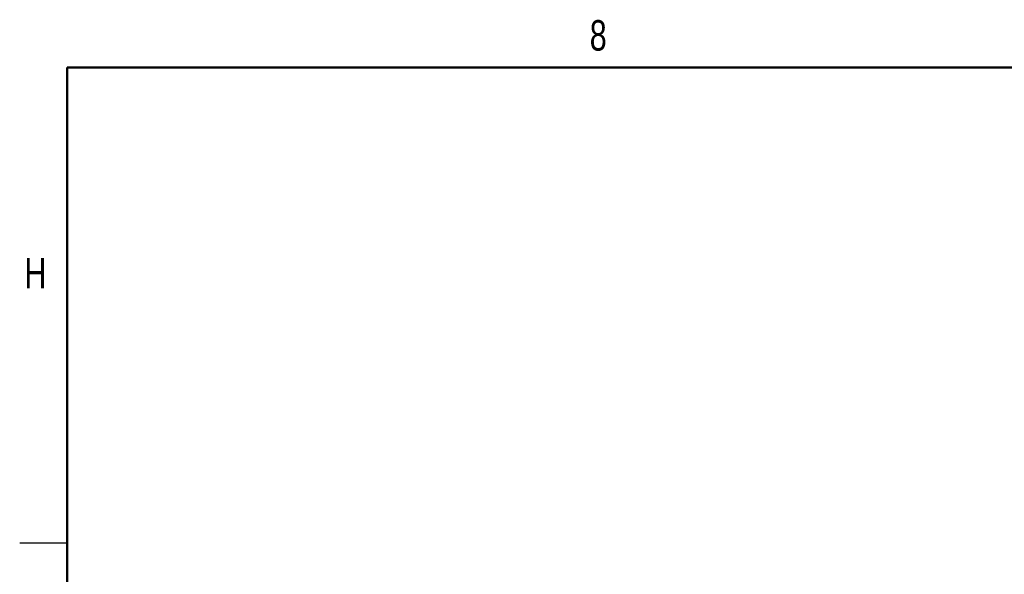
# Model space of a CAD drawing. Header units: inches. Extents: x 0.1 to 87.3, y 0.1 to 33.9.
# Tile 18 of 174: x 0.1 to 7.9, y 29.5 to 33.9. Entities that reach past the tile are written whole.
import ezdxf

# ---------------------------------------------------------------- set-up
doc = ezdxf.new("R2010")
doc.units = ezdxf.units.IN
doc.header["$MEASUREMENT"] = 0
doc.styles.add('SLDTEXTSTYLE0', font='TXT', dxfattribs={"width": 0.75})

msp = doc.modelspace()

# ---------------------------------------------------------------- linework, layer by layer
at = {"color": 7, "linetype": 'Continuous', "lineweight": 50}
for p, q in [((0.5, 0.5), (0.5, 33.5)), ((0.5, 33.5), (74.5, 33.5))]:
    msp.add_line(p, q, dxfattribs=at)
at = {"color": 7, "linetype": 'Continuous', "lineweight": 25}
msp.add_line((0.5, 29.75), (0.125, 29.75), dxfattribs=at)

# ---------------------------------------------------------------- texts
at = {"color": 7, "linetype": 'Continuous', "lineweight": 0, "char_height": 0.24, "attachment_point": 2, "style": 'SLDTEXTSTYLE0'}
for s, insert in [('8', (4.68508, 33.87259)), ('H', (0.24942, 31.99759))]:
    msp.add_mtext(s, dxfattribs=dict(at, insert=insert))

doc.saveas('drawing.dxf')
